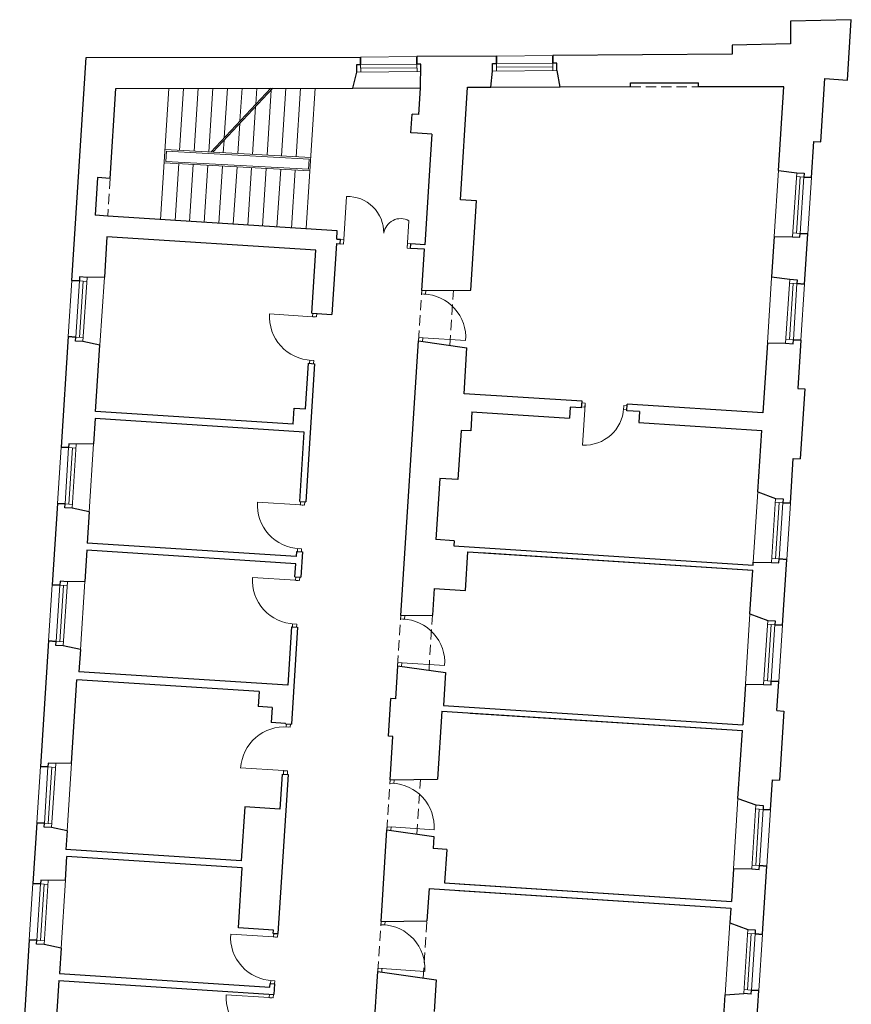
# Model space of a CAD drawing. Header units: centimetres. Extents: x 690840 to 714026, y 27673 to 40762.
# Tile 64 of 162: x 704267 to 704349, y 32310 to 32408. Entities that reach past the tile are written whole.
import ezdxf

# ---------------------------------------------------------------- set-up
doc = ezdxf.new("R2010")
doc.units = ezdxf.units.CM
doc.linetypes.add('DASHED', pattern=[19.05, 12.7, -6.35])
for name, color, linetype, lineweight in [('Drzwi i okna', 51, 'Continuous', 9), ('Przekrojowa', 253, 'Continuous', 25), ('Ramka', 255, 'Continuous', 9), ('Widokowa', 140, 'Continuous', 9)]:
    doc.layers.add(name, color=color, linetype=linetype, lineweight=lineweight)

# ---------------------------------------------------------------- blocks, each defined once
blk = doc.blocks.new('zw$2918')
at = {"layer": 'Drzwi i okna', "color": 0}
for p, q in [((3569.7, -430.1), (3574.6, -344.7)), ((3695.7, -447.3), (3698.8, -392.9)), ((3569.7, -430.1), (3563.1, -429.7)), ((3569.7, -430.1), (3569.1, -439.1)), ((3569.1, -439.1), (3562.6, -438.7)), ((3696.2, -438.3), (3695.7, -447.3)), ((3695.7, -447.3), (3702.3, -447.7)), ((3696.2, -438.3), (3702.8, -438.7)), ((3723.9, -538.3), (3724.4, -531.7)), ((3732.9, -538.9), (3723.9, -538.3)), ((3731.9, -538.8), (3732.4, -531.6)), ((3731.9, -538.8), (3731.9, -538.8)), ((3507.5, -583.5), (3422.1, -578)), ((3506.5, -583.4), (3515.4, -584)), ((3507.9, -576.5), (3507.5, -583.5)), ((3515.4, -584), (3515.9, -576.8)), ((3718.3, -625), (3717.9, -631.5)), ((3727.3, -625.6), (3718.3, -625)), ((3725.9, -632.7), (3726.3, -625.6)), ((3726.3, -625.6), (3811.7, -631)), ((3500.9, -670.1), (3509.9, -670.7)), ((3501.9, -670.2), (3501.5, -676.2)), ((3509.9, -670.7), (3509.5, -676.4)), ((4042.2, -762.9), (4048.6, -763.3)), ((4049.1, -755.3), (4042.6, -754.9)), ((4048.9, -758.8), (4044, -838.7)), ((4048.6, -764.3), (4049.1, -755.3)), ((4125.3, -769), (4125.9, -760)), ((4125.9, -760), (4132.5, -760.4)), ((4125.4, -768), (4132, -768.4)), ((3483.3, -957.6), (3398, -952.1)), ((3482.3, -957.6), (3491.3, -958.1)), ((3483.8, -950.6), (3483.3, -957.6)), ((3491.3, -958.1), (3491.8, -950.9)), ((3476.7, -1044.3), (3485.7, -1044.9)), ((3477.7, -1044.3), (3477.3, -1050.3)), ((3485.7, -1044.9), (3485.3, -1050.6)), ((3473.5, -1107.4), (3388.1, -1101.9)), ((3472.5, -1107.3), (3481.4, -1107.9)), ((3473.9, -1100.4), (3473.5, -1107.4)), ((3481.4, -1107.9), (3481.9, -1100.7)), ((3682.3, -1184), (3682.7, -1177.4)), ((3691.2, -1184.6), (3682.3, -1184)), ((3690.2, -1184.5), (3690.7, -1177.3)), ((3690.2, -1184.5), (3690.2, -1184.5)), ((3466.9, -1194), (3475.9, -1194.6)), ((3467.9, -1194.1), (3467.5, -1200.1)), ((3475.9, -1194.6), (3475.5, -1200.3)), ((3676.7, -1270.7), (3676.3, -1277.2)), ((3685.7, -1271.3), (3676.7, -1270.7)), ((3684.2, -1278.3), (3684.7, -1271.2)), ((3684.7, -1271.2), (3770, -1276.7)), ((3454.2, -1398.8), (3463.2, -1399.3)), ((3455.2, -1398.8), (3455.6, -1392.8)), ((3463.2, -1399.3), (3463.6, -1393.3)), ((3449.9, -1485.6), (3364.5, -1480.3)), ((3448.9, -1485.5), (3457.8, -1486.1)), ((3449.4, -1492.6), (3449.9, -1485.6)), ((3457.8, -1486.1), (3457.4, -1493.1)), ((3661.2, -1510.3), (3661.7, -1503.7)), ((3669.2, -1510.8), (3669.6, -1504.2)), ((3669.6, -1504.2), (3669.6, -1504.2)), ((3670.2, -1510.9), (3661.2, -1510.3)), ((3669.2, -1510.8), (3669.2, -1510.8)), ((3655.6, -1597), (3655.2, -1603.5)), ((3664.6, -1597.6), (3655.6, -1597)), ((3663.2, -1604), (3663.6, -1597.5)), ((3663.6, -1597.5), (3748.9, -1603)), ((3642.9, -1791.7), (3643.5, -1785.1)), ((3651.9, -1792.3), (3642.9, -1791.7)), ((3650.9, -1792.2), (3651.4, -1785)), ((3650.9, -1792.2), (3650.9, -1792.2)), ((3651.3, -1785.6), (3651.3, -1785.6)), ((3430.1, -1816), (3344.8, -1810.6)), ((3429.1, -1816), (3438.1, -1816.6)), ((3430.5, -1809), (3430.1, -1816)), ((3438.1, -1816.6), (3438.5, -1809.5)), ((3637.4, -1878.4), (3637, -1884.9)), ((3646.4, -1879), (3637.4, -1878.4)), ((3644.9, -1886), (3645.4, -1879)), ((3645.4, -1879), (3730.7, -1884.4)), ((3423.5, -1902.7), (3432.5, -1903.3)), ((3424.5, -1902.8), (3424.1, -1908.8)), ((3432.5, -1903.3), (3432.1, -1909.3)), ((3421.3, -1936.7), (3336, -1931.2)), ((3420.3, -1936.7), (3429.3, -1937.3)), ((3421.8, -1929.7), (3421.3, -1936.7)), ((3429.3, -1937.3), (3429.7, -1930.2))]:
    blk.add_line(p, q, dxfattribs=at)
at = {"layer": 'Drzwi i okna', "color": 0, "ltscale": 1.6}
for centre, radius, start, end in [((3576.9, -416.8), 72.1, 359.2141, 91.852), ((3682.4, -422.3), 33.7, 60.7354, 172.2871), ((3725.1, -625.3), 86.7, 356.2036, 87.8142), ((3508.7, -583.7), 86.7, 176.193, 267.8036), ((3484.5, -957.9), 86.7, 176.193, 267.8036), ((3474.7, -1107.6), 86.7, 176.193, 267.8036), ((3683.4, -1271), 86.7, 356.2036, 87.8142), ((3451.1, -1485.5), 86.7, 84.979, 176.5896), ((3662.4, -1597.3), 86.7, 356.2036, 87.8142), ((3644.1, -1878.7), 86.7, 356.2036, 87.8142), ((3431.3, -1816.3), 86.7, 176.193, 267.8036), ((3422.5, -1937), 86.7, 176.193, 267.8036)]:
    blk.add_arc(centre, radius, start, end, dxfattribs=at)
at = {"layer": 'Drzwi i okna', "color": 0}
for centre, radius, start, end in [((3505.8, -661.7), 78.2, 84.6681, 87.9667), ((4126.8, -764.7), 78.2, 174.843, 178.1416), ((4047.9, -761), 77.8, 267.1102, 356.4843), ((3481.7, -1035.8), 78.2, 84.6681, 87.9667), ((3471.9, -1185.6), 78.2, 84.6681, 87.9667), ((3458.1, -1407.8), 78.2, 264.816, 268.1145), ((3428.5, -1894.2), 78.2, 84.6681, 87.9667), ((3419.7, -2014.9), 78.2, 84.6681, 87.9667)]:
    blk.add_arc(centre, radius, start, end, dxfattribs=at)
at = {"layer": 'Przekrojowa', "color": 0, "ltscale": 1.6}
for p, q in [((4577.8, 6.7), (4456.8, 3.7)), ((4456.8, 3.7), (4456.8, -41.3)), ((4570.1, -113.3), (4577.8, 6.7)), ((4456.8, -41.3), (4340.8, -44.1)), ((4340.8, -44.1), (4340.8, -62.1)), ((3029.2, -511.4), (3057.8, -68.3)), ((3057.8, -68.3), (3602.8, -67.7)), ((3872.8, -65.6), (3714.8, -66.8)), ((4340.8, -62.1), (3984.8, -64.7)), ((3587.4, -129.3), (3595.3, -97.5)), ((3861.6, -127.2), (3865.2, -95.4)), ((3999.3, -127.1), (3993.3, -94.3)), ((4517.1, -236.2), (4525.2, -110.4)), ((4525.2, -110.4), (4570.1, -113.3)), ((3105.4, -308.9), (3116.9, -130)), ((3116.9, -130), (3587.4, -129.3)), ((3718.4, -181.8), (3721.8, -129.5)), ((3801.1, -351.3), (3815.6, -127.2)), ((3815.6, -127.2), (3861.6, -127.2)), ((4139.3, -127), (3999.3, -127.1)), ((4139.3, -118.9), (4274.3, -118.8)), ((4139.3, -127), (4139.3, -118.9)), ((4274.3, -126.9), (4274.3, -118.8)), ((4443.9, -126.8), (4274.3, -126.9)), ((4433.2, -292.7), (4443.9, -126.8)), ((3703, -217.9), (3705.4, -181)), ((3718.4, -181.8), (3705.4, -181)), ((3716, -218.7), (3703, -217.9)), ((3744.4, -220.6), (3716, -218.7)), ((3744.4, -220.6), (3741.8, -260.9)), ((4498.5, -307.1), (4503.1, -235.3)), ((4503.1, -235.3), (4517.1, -236.2)), ((3741.8, -260.9), (3730.3, -440.5)), ((4433.2, -292.7), (4469.3, -297.5)), ((3080.4, -307.2), (3075.6, -382.1)), ((3105.4, -308.9), (3080.4, -307.2)), ((3833.1, -353.4), (3801.1, -351.3)), ((3821.6, -530.6), (3833.1, -353.4)), ((3100.5, -383.7), (3075.6, -382.1)), ((3556.6, -413.2), (3100.5, -383.7)), ((3099, -424.8), (3093.8, -504.8)), ((3514.1, -451.6), (3099, -424.8)), ((3555.6, -429.2), (3556.6, -413.2)), ((3555.6, -429.2), (3563.1, -429.7)), ((3562.6, -438.7), (3563.1, -429.7)), ((4424.8, -424.2), (4419.6, -504.3)), ((4424.8, -424), (4461.1, -424.7)), ((4484.8, -518.7), (4491.3, -418.9)), ((3555, -438.2), (3546, -578.9)), ((3555, -438.2), (3562.6, -438.7)), ((3702.3, -447.7), (3702.8, -438.7)), ((3729.7, -449.5), (3702.3, -447.7)), ((3730.3, -440.5), (3702.8, -438.7)), ((3724.4, -531.7), (3729.7, -449.5)), ((3506, -576.3), (3514.1, -451.6)), ((3093.8, -504.8), (3059.4, -505.5)), ((4419.6, -504.3), (4455.6, -509)), ((3724.4, -531.7), (3821.6, -530.6)), ((3506, -576.3), (3546, -578.9)), ((3022, -623.1), (3007.9, -842.7)), ((3085.1, -640), (3051.2, -632.8)), ((3076.5, -772.1), (3085.1, -640)), ((3682.7, -1177.4), (3717.9, -631.5)), ((3717.9, -631.5), (3814.2, -645.2)), ((3808.4, -736.6), (3814.2, -645.2)), ((4411.1, -635.7), (4402.1, -774.6)), ((4411.1, -635.5), (4447.4, -636.3)), ((4477.6, -630.5), (4471.4, -726.3)), ((3493.7, -766.9), (3499.6, -676.1)), ((3511.6, -676.9), (3493.9, -951.3)), ((3499.6, -676.1), (3511.6, -676.9)), ((4042.9, -751.6), (3808.4, -736.6)), ((4471.4, -726.3), (4485.4, -727.2)), ((4485.4, -727.2), (4476.4, -866.3)), ((4042, -764.6), (4042.9, -751.6)), ((4131.9, -770.3), (4132.7, -757.4)), ((4402.1, -774.6), (4132.7, -757.4)), ((3468.7, -797.4), (3076.5, -772.1)), ((3468.7, -797.4), (3470.8, -765.5)), ((3470.8, -765.5), (3493.7, -766.9)), ((3824.1, -772.7), (3821.6, -810.6)), ((3824.1, -772.7), (4017.7, -785.1)), ((4019.1, -763.1), (4017.7, -785.1)), ((4042, -764.6), (4019.1, -763.1)), ((4156.8, -771.9), (4131.9, -770.3)), ((4156.8, -771.9), (4131.9, -770.3)), ((4156.8, -771.9), (4155.4, -793.9)), ((3075.6, -786), (3072.4, -836.1)), ((3490.8, -812.8), (3075.6, -786)), ((4155.4, -793.9), (4399.9, -809.5)), ((3481.9, -950.6), (3490.8, -812.8)), ((3802.7, -809.4), (3796.4, -907.2)), ((3821.6, -810.6), (3802.7, -809.4)), ((4392, -931.6), (4399.9, -809.5)), ((3072.4, -836.1), (3038.1, -836.8)), ((4456.7, -954.2), (4462.5, -865.4)), ((4462.5, -865.4), (4476.4, -866.3)), ((3760.4, -904.9), (3752.6, -1026.6)), ((3796.4, -907.2), (3760.4, -904.9)), ((4392, -931.6), (4427.5, -944.6)), ((3000.7, -954.5), (2990.2, -1116.1)), ((3481.9, -950.6), (3493.9, -951.3)), ((3063.7, -971.3), (3029.9, -964.1)), ((3063.7, -971.3), (3059.7, -1033.5)), ((3474.8, -1060.3), (3059.7, -1033.5)), ((3788.5, -1028.9), (3752.6, -1026.6)), ((3788.5, -1028.9), (3787.9, -1038.9)), ((3058.8, -1047.5), (3054.8, -1109.5)), ((3473.9, -1074.3), (3058.8, -1047.5)), ((3475.5, -1050.3), (3474.8, -1060.3)), ((3475.5, -1050.3), (3487.4, -1051.1)), ((3487.4, -1051.1), (3484.2, -1101)), ((3787.9, -1038.9), (4382.6, -1077)), ((3811.2, -1127.4), (3816.2, -1050.6)), ((3816.2, -1050.6), (4382, -1087.1)), ((3816.2, -1050.6), (4382, -1087.1)), ((3841.1, -1052.2), (4382, -1087.1)), ((3841.1, -1052.2), (4382, -1087.1)), ((3472.2, -1100.2), (3473.9, -1074.3)), ((4382.6, -1077), (4383, -1071.3)), ((4383, -1071.1), (4419.3, -1071.8)), ((4441.1, -1196.7), (4449.5, -1066)), ((4376.4, -1174.1), (4382, -1087.1)), ((3054.8, -1109.5), (3020.4, -1110.3)), ((3472.2, -1100.2), (3484.2, -1101)), ((3749.3, -1123.4), (3745.9, -1176.6)), ((3749.3, -1123.4), (3811.2, -1127.4)), ((3682.7, -1177.4), (3745.9, -1176.6)), ((4376.4, -1174.1), (4411.9, -1187.1)), ((3465.8, -1200), (3458.3, -1315.8)), ((3477.8, -1200.8), (3465.4, -1393.4)), ((3465.8, -1200), (3477.8, -1200.8)), ((2983, -1227.9), (2966.9, -1477.4)), ((3046.1, -1244.7), (3012.2, -1237.6)), ((3046.1, -1244.7), (3043.2, -1289)), ((3458.3, -1315.8), (3043.2, -1289)), ((3676.3, -1277.2), (3672, -1343)), ((3676.3, -1277.2), (3771.6, -1290.7)), ((3771.6, -1290.7), (3767.4, -1356)), ((3028.5, -1470.8), (3039.3, -1304.8)), ((3401.4, -1328.2), (3039.3, -1304.8)), ((4430.1, -1366.4), (4433.9, -1308.5)), ((3401.4, -1328.2), (3399.5, -1358.1)), ((4367.4, -1313.8), (4362.2, -1394.4)), ((4367.4, -1313.6), (4403.7, -1314.3)), ((3658.2, -1417.3), (3663, -1342.5)), ((3672, -1343), (3663, -1342.5)), ((3427.4, -1359.9), (3399.5, -1358.1)), ((3427.4, -1359.9), (3425.5, -1389.8)), ((3764.6, -1367.5), (3755.9, -1502.6)), ((3764.6, -1367.5), (4361.4, -1406)), ((3767.4, -1356), (4362.2, -1394.4)), ((4430.1, -1366.4), (4444.1, -1367.3)), ((4444.1, -1367.3), (4435.3, -1504.5)), ((3820.5, -1371.1), (4361.4, -1406)), ((3453.4, -1391.6), (3425.5, -1389.8)), ((3453.4, -1392.6), (3453.4, -1391.6)), ((3453.4, -1392.6), (3465.4, -1393.4)), ((4352.7, -1540.8), (4361.4, -1406)), ((3667.2, -1417.9), (3658.2, -1417.3)), ((3661.7, -1503.7), (3667.2, -1417.9)), ((3028.5, -1470.8), (2997.1, -1471.5)), ((3458.9, -1493.2), (3438.5, -1809.5)), ((3446.9, -1492.4), (3442.4, -1562.3)), ((3446.9, -1492.4), (3458.9, -1493.2)), ((3661.7, -1503.7), (3755.9, -1502.6)), ((4417.4, -1563.4), (4421.3, -1503.6)), ((4421.3, -1503.6), (4435.3, -1504.5)), ((4352.7, -1540.8), (4388.2, -1553.8)), ((3372.6, -1557.8), (3365.7, -1664.6)), ((3442.4, -1562.3), (3372.6, -1557.8)), ((2959.7, -1589.1), (2951.9, -1709.9)), ((3019.8, -1605.3), (2988.9, -1598.8)), ((3643.5, -1785.1), (3655.2, -1603.5)), ((3655.2, -1603.5), (3748.6, -1616.7)), ((3019.8, -1605.3), (3017.4, -1642.1)), ((3748.6, -1616.7), (3747, -1640.5)), ((3365.7, -1664.6), (3017.4, -1642.1)), ((3774, -1642.2), (3747, -1640.5)), ((3774, -1642.2), (3769.7, -1708.5)), ((3016.5, -1703.3), (3019.5, -1656.2)), ((3367.8, -1678.7), (3019.5, -1656.2)), ((3360.1, -1798.2), (3367.8, -1678.7)), ((4343.7, -1680.4), (4339.5, -1745.3)), ((4343.7, -1680.3), (4380, -1681)), ((4401.5, -1809.9), (4410.2, -1675.2)), ((3016.5, -1703.3), (2982.1, -1704)), ((3738.9, -1720.1), (3734.8, -1784)), ((3738.9, -1720.1), (4338.6, -1758.9)), ((3769.7, -1708.5), (4339.5, -1745.3)), ((3769.7, -1708.5), (4339.5, -1745.3)), ((3798.6, -1710.4), (4339.5, -1745.3)), ((3798.6, -1710.4), (4339.5, -1745.3)), ((3797.8, -1723.9), (4338.6, -1758.9)), ((4338.6, -1758.9), (4336.8, -1788.2)), ((3429.9, -1802.7), (3360.1, -1798.2)), ((3643.4, -1785.1), (3734.8, -1784)), ((4336.8, -1788.2), (4372.3, -1801.2)), ((3429.5, -1809), (3429.9, -1802.7)), ((3429.5, -1809), (3438.5, -1809.5)), ((2944.7, -1821.6), (2925.6, -2118)), ((3007.7, -1838.5), (2973.9, -1831.3)), ((3007.7, -1838.5), (3004.5, -1888.8)), ((3004.5, -1888.8), (3422.6, -1915.7)), ((3623, -2102.5), (3637, -1884.9)), ((3637, -1884.9), (3753.3, -1901.4)), ((3003.6, -1902.7), (2997.4, -1998.2)), ((3003.6, -1902.7), (3430.7, -1930.3)), ((3422.6, -1915.7), (3423.1, -1908.8)), ((3423.1, -1908.8), (3432.1, -1909.3)), ((3432.1, -1909.3), (3430.7, -1930.3)), ((3753.3, -1901.4), (3749.2, -1964.3)), ((4320.4, -2041.7), (4327.5, -1931.1)), ((4327.5, -1931.1), (4364.1, -1928.5)), ((4378.8, -1929.5), (4364.1, -1928.5)), ((4390.3, -1983.6), (4394.2, -1922.7))]:
    blk.add_line(p, q, dxfattribs=at)
at = {"layer": 'Przekrojowa', "color": 0}
for p, q in [((3603, -82.6), (3602.8, -67.7)), ((3602.8, -67.7), (3603, -82.6)), ((3714.9, -81.8), (3714.8, -66.8)), ((3714.8, -66.8), (3714.9, -81.8)), ((3872.9, -80.6), (3872.8, -65.6)), ((3872.8, -65.6), (3872.9, -80.6)), ((3984.9, -79.7), (3984.8, -64.7)), ((3984.8, -64.7), (3984.9, -79.7)), ((3595.2, -82.7), (3603, -82.6)), ((3595.3, -97.5), (3595.2, -82.7)), ((3722.7, -81.7), (3714.9, -81.8)), ((3721.8, -129.6), (3722.7, -81.7)), ((3865.2, -95.4), (3865.1, -80.6)), ((3865.1, -80.6), (3872.9, -80.6)), ((3992.7, -79.7), (3984.9, -79.7)), ((3992.8, -94.5), (3992.7, -79.7)), ((4469.3, -297.5), (4484.1, -298.4)), ((4484.1, -298.4), (4483.6, -306.2)), ((4483.6, -306.2), (4498.5, -307.1)), ((4498.5, -307.1), (4483.6, -306.2)), ((4461.1, -424.7), (4475.8, -425.7)), ((4475.8, -425.7), (4476.3, -417.9)), ((4476.3, -417.9), (4491.3, -418.9)), ((4491.3, -418.9), (4476.3, -417.9)), ((3044.7, -504.6), (3044.2, -512.3)), ((3059.4, -505.5), (3044.7, -504.6)), ((3044.2, -512.3), (3029.2, -511.4)), ((3029.2, -511.4), (3044.2, -512.3)), ((4455.6, -509), (4470.4, -510)), ((4470.4, -510), (4469.9, -517.7)), ((4469.9, -517.7), (4484.8, -518.7)), ((4484.8, -518.7), (4469.9, -517.7)), ((3037, -624.1), (3022, -623.1)), ((3022, -623.1), (3037, -624.1)), ((3036.5, -631.9), (3037, -624.1)), ((3051.2, -632.8), (3036.5, -631.9)), ((4447.4, -636.3), (4462.2, -637.3)), ((4462.2, -637.3), (4462.7, -629.5)), ((4462.7, -629.5), (4477.6, -630.5)), ((4477.6, -630.5), (4462.7, -629.5)), ((3023.3, -835.9), (3022.8, -843.6)), ((3038.1, -836.8), (3023.3, -835.9)), ((3022.8, -843.6), (3007.9, -842.7)), ((3007.9, -842.7), (3022.8, -843.6)), ((3015.6, -955.4), (3000.7, -954.5)), ((3000.7, -954.5), (3015.6, -955.4)), ((3015.1, -963.2), (3015.6, -955.4)), ((4427.5, -944.6), (4442.3, -945.5)), ((4442.3, -945.5), (4441.8, -953.3)), ((4441.8, -953.3), (4456.7, -954.2)), ((4456.7, -954.2), (4441.8, -953.3)), ((3029.9, -964.1), (3015.1, -963.2)), ((4419.3, -1071.8), (4434.1, -1072.8)), ((4434.1, -1072.8), (4434.6, -1065)), ((4434.6, -1065), (4449.5, -1066)), ((4449.5, -1066), (4434.6, -1065)), ((3005.7, -1109.3), (3005.2, -1117.1)), ((3020.4, -1110.3), (3005.7, -1109.3)), ((3005.2, -1117.1), (2990.2, -1116.1)), ((2990.2, -1116.1), (3005.2, -1117.1)), ((4411.9, -1187.1), (4426.7, -1188)), ((4426.7, -1188), (4426.2, -1195.8)), ((4426.2, -1195.8), (4441.1, -1196.7)), ((4441.1, -1196.7), (4426.2, -1195.8)), ((2997.9, -1228.8), (2983, -1227.9)), ((2983, -1227.9), (2997.9, -1228.8)), ((2997.4, -1236.6), (2997.9, -1228.8)), ((3012.2, -1237.6), (2997.4, -1236.6)), ((4418.4, -1315.3), (4418.9, -1307.5)), ((4418.9, -1307.5), (4433.9, -1308.5)), ((4433.9, -1308.5), (4418.9, -1307.5)), ((4403.7, -1314.3), (4418.4, -1315.3)), ((2981.8, -1478.3), (2966.9, -1477.4)), ((2966.9, -1477.4), (2981.8, -1478.3)), ((2982.3, -1470.6), (2981.8, -1478.3)), ((2997.1, -1471.5), (2982.3, -1470.6)), ((4388.2, -1553.8), (4403, -1554.7)), ((4403, -1554.7), (4402.5, -1562.5)), ((4402.5, -1562.5), (4417.4, -1563.4)), ((4417.4, -1563.4), (4402.5, -1562.5)), ((2974.6, -1590.1), (2959.7, -1589.1)), ((2959.7, -1589.1), (2974.6, -1590.1)), ((2974.1, -1597.8), (2974.6, -1590.1)), ((2988.9, -1598.8), (2974.1, -1597.8)), ((4380, -1681), (4394.8, -1682)), ((4394.8, -1682), (4395.3, -1674.2)), ((4395.3, -1674.2), (4410.2, -1675.2)), ((4410.2, -1675.2), (4395.3, -1674.2)), ((2966.8, -1710.8), (2951.9, -1709.9)), ((2951.9, -1709.9), (2966.8, -1710.8)), ((2967.3, -1703.1), (2966.8, -1710.8)), ((2982.1, -1704), (2967.3, -1703.1)), ((4372.3, -1801.2), (4387, -1802.2)), ((4387, -1802.2), (4386.5, -1810)), ((4386.5, -1810), (4401.5, -1810.9)), ((4401.5, -1810.9), (4386.5, -1810)), ((2959.6, -1822.6), (2944.7, -1821.6)), ((2944.7, -1821.6), (2959.6, -1822.6)), ((2959.1, -1830.4), (2959.6, -1822.6)), ((2973.9, -1831.3), (2959.1, -1830.4)), ((4378.8, -1929.5), (4379.3, -1921.7)), ((4379.3, -1921.7), (4394.2, -1922.7)), ((4394.2, -1922.7), (4379.3, -1921.7))]:
    blk.add_line(p, q, dxfattribs=at)
at = {"layer": 'Widokowa', "color": 0, "ltscale": 1.6}
for p, q in [((3602.8, -67.7), (3714.8, -66.8)), ((3872.8, -65.6), (3984.8, -64.7)), ((3205.3, -390.5), (3222.1, -129.8)), ((3243.2, -253), (3251.2, -129.8)), ((3272.2, -254.6), (3280.2, -129.7)), ((3301.2, -256.2), (3309.3, -129.7)), ((3305.2, -256.4), (3424.3, -129.5)), ((3309.4, -256.6), (3428.7, -129.5)), ((3332, -227.8), (3338.4, -129.7)), ((3363.2, -194.6), (3367.4, -129.6)), ((3394.5, -161.3), (3396.5, -129.6)), ((3417, -262.6), (3425.3, -133.1)), ((3445.9, -264.2), (3454.6, -129.5)), ((3474.9, -265.8), (3483.7, -129.5)), ((3494.8, -407.3), (3512.8, -129.4)), ((3587.4, -129.3), (3721.9, -129.2)), ((3861.6, -127.2), (3999.3, -127.1)), ((3861.6, -127.2), (3999.3, -127.1)), ((3388, -261), (3394.1, -166.3)), ((3359.1, -259.4), (3362.9, -199.6)), ((3330.1, -257.8), (3331.7, -232.8)), ((3214.3, -251.4), (3503.9, -267.4)), ((3215.8, -274.9), (3217.1, -254.5)), ((3217.1, -254.5), (3500.7, -270.2)), ((3499.3, -290.6), (3500.7, -270.2)), ((3212.6, -277.7), (3502.1, -293.8)), ((3215.8, -274.9), (3499.3, -290.6)), ((3234.2, -392.4), (3241.5, -279.4)), ((3263.2, -394.2), (3270.5, -281)), ((3292.1, -396.1), (3299.5, -282.6)), ((3321.1, -398), (3328.4, -284.2)), ((3350, -399.9), (3357.4, -285.8)), ((3378.9, -401.7), (3386.3, -287.4)), ((3407.9, -403.6), (3415.3, -289)), ((3436.8, -405.5), (3444.2, -290.6)), ((3465.8, -407.3), (3473.2, -292.2)), ((4424.8, -424.2), (4433.2, -292.7)), ((4491.3, -418.9), (4498.5, -307.1)), ((3093.8, -504.8), (3085.1, -640)), ((4411.1, -635.7), (4420.1, -496)), ((3029.2, -511.4), (3022, -623.1)), ((4477.6, -630.5), (4484.8, -518.7)), ((3072.4, -836.1), (3063.7, -971.3)), ((3007.9, -842.7), (3000.7, -954.5)), ((4383, -1071.3), (4392, -931.6)), ((4449.5, -1066), (4456.7, -954.2)), ((3054.8, -1109.5), (3046.1, -1244.7)), ((2990.2, -1116.1), (2983, -1227.9)), ((4367.4, -1313.8), (4376.4, -1174.1)), ((4433.9, -1308.5), (4441.1, -1196.7)), ((2966.9, -1477.4), (2959.7, -1589.1)), ((3028.5, -1470.8), (3019.8, -1605.3)), ((4343.7, -1680.4), (4352.7, -1540.8)), ((4410.2, -1675.2), (4417.4, -1563.4)), ((2951.9, -1709.9), (2944.7, -1821.6)), ((3016.5, -1703.3), (3007.7, -1838.5)), ((4327.5, -1931.1), (4336.8, -1788.2)), ((4394.2, -1922.7), (4401.5, -1810.9))]:
    blk.add_line(p, q, dxfattribs=at)
at = {"layer": 'Widokowa', "color": 0}
for p, q in [((3722.4, -96.5), (3595.3, -97.5)), ((3715.2, -81.8), (3603, -82.6)), ((3603, -82.6), (3603.1, -97.4)), ((3715, -89.2), (3603, -90)), ((3714.9, -81.8), (3715.1, -96.6)), ((3992.8, -94.5), (3865.2, -95.4)), ((3985.1, -79.7), (3872.9, -80.6)), ((3872.9, -80.6), (3873, -95.4)), ((3985, -87.1), (3873, -88)), ((3984.9, -79.7), (3985, -94.5)), ((4469.3, -297.5), (4461.1, -424.7)), ((4483.6, -306.2), (4468.8, -305.2)), ((4476.2, -305.7), (4469, -417.5)), ((4483.6, -305.9), (4476.3, -417.9)), ((4476.3, -417.9), (4461.6, -417)), ((3051.2, -632.8), (3059.4, -505.5)), ((3036.9, -624.3), (3044.2, -512.3)), ((3044.2, -512.3), (3058.9, -513.3)), ((3044.3, -624.6), (3051.6, -512.8)), ((4455.6, -509), (4447.4, -636.3)), ((4469.9, -517.7), (4455.1, -516.8)), ((4462.5, -517.3), (4455.3, -629)), ((4469.9, -517.5), (4462.7, -629.5)), ((3037, -624.1), (3051.7, -625.1)), ((4462.7, -629.5), (4447.9, -628.5)), ((3029.9, -964.1), (3038.1, -836.8)), ((3015.6, -955.6), (3022.8, -843.6)), ((3022.8, -843.6), (3037.6, -844.6)), ((3023, -955.9), (3030.2, -844.1)), ((3015.6, -955.4), (3030.4, -956.4)), ((4427.5, -944.6), (4419.3, -1071.8)), ((4441.8, -953.3), (4427, -952.3)), ((4434.4, -952.8), (4427.2, -1064.6)), ((4441.8, -953.1), (4434.6, -1065)), ((4434.6, -1065), (4419.8, -1064.1)), ((3012.2, -1237.6), (3020.4, -1110.3)), ((2997.9, -1229.1), (3005.2, -1117.1)), ((3005.2, -1117.1), (3019.9, -1118)), ((3005.3, -1229.3), (3012.5, -1117.6)), ((4411.9, -1187.1), (4403.7, -1314.3)), ((4426.2, -1195.8), (4411.4, -1194.8)), ((4418.8, -1195.3), (4411.6, -1307.1)), ((4426.2, -1195.5), (4418.9, -1307.5)), ((2997.9, -1228.8), (3012.7, -1229.8)), ((4418.9, -1307.5), (4404.2, -1306.6)), ((2974.6, -1590.3), (2981.8, -1478.3)), ((2981.8, -1478.3), (2996.6, -1479.3)), ((2982, -1590.6), (2989.2, -1478.8)), ((2988.9, -1598.8), (2997.1, -1471.5)), ((4388.2, -1553.8), (4380, -1681)), ((4402.5, -1562.5), (4387.7, -1561.5)), ((4395.1, -1562), (4387.9, -1673.8)), ((4402.5, -1562.2), (4395.3, -1674.2)), ((2974.6, -1590.1), (2989.4, -1591)), ((4395.3, -1674.2), (4380.5, -1673.3)), ((2959.6, -1822.8), (2966.8, -1710.8)), ((2966.8, -1710.8), (2981.6, -1711.8)), ((2967, -1823.1), (2974.2, -1711.3)), ((2973.9, -1831.3), (2982.1, -1704)), ((4372.3, -1801.2), (4364.1, -1928.5)), ((4386.5, -1810), (4371.8, -1809)), ((4379.1, -1809.5), (4371.9, -1921.2)), ((4386.6, -1809.7), (4379.3, -1921.7)), ((2959.6, -1822.6), (2974.4, -1823.6)), ((4379.3, -1921.7), (4364.6, -1920.8))]:
    blk.add_line(p, q, dxfattribs=at)
at = {"layer": 'Widokowa', "color": 0, "linetype": 'DASHED', "ltscale": 1.6}
for p, q in [((4139.3, -127), (4274.3, -126.9)), ((3105.4, -308.9), (3100.5, -383.7)), ((3717.9, -631.5), (3724.4, -531.7)), ((3780.5, -640.4), (3787.6, -531)), ((3676.3, -1277.2), (3682.7, -1177.4)), ((3738.8, -1286.1), (3745.9, -1176.6)), ((3655.2, -1603.5), (3661.7, -1503.7)), ((3714.8, -1612), (3721.8, -1503)), ((3637, -1884.9), (3643.5, -1785.1)), ((3727.4, -1897.7), (3734.8, -1784))]:
    blk.add_line(p, q, dxfattribs=at)

msp = doc.modelspace()

# ---------------------------------------------------------------- block references
at = {"layer": 'Ramka', "color": 251, "xscale": 0.05, "yscale": 0.05, "zscale": 0.05}
msp.add_blockref('zw$2918', (704120.574, 32407.424), dxfattribs=at)

doc.saveas('drawing.dxf')
